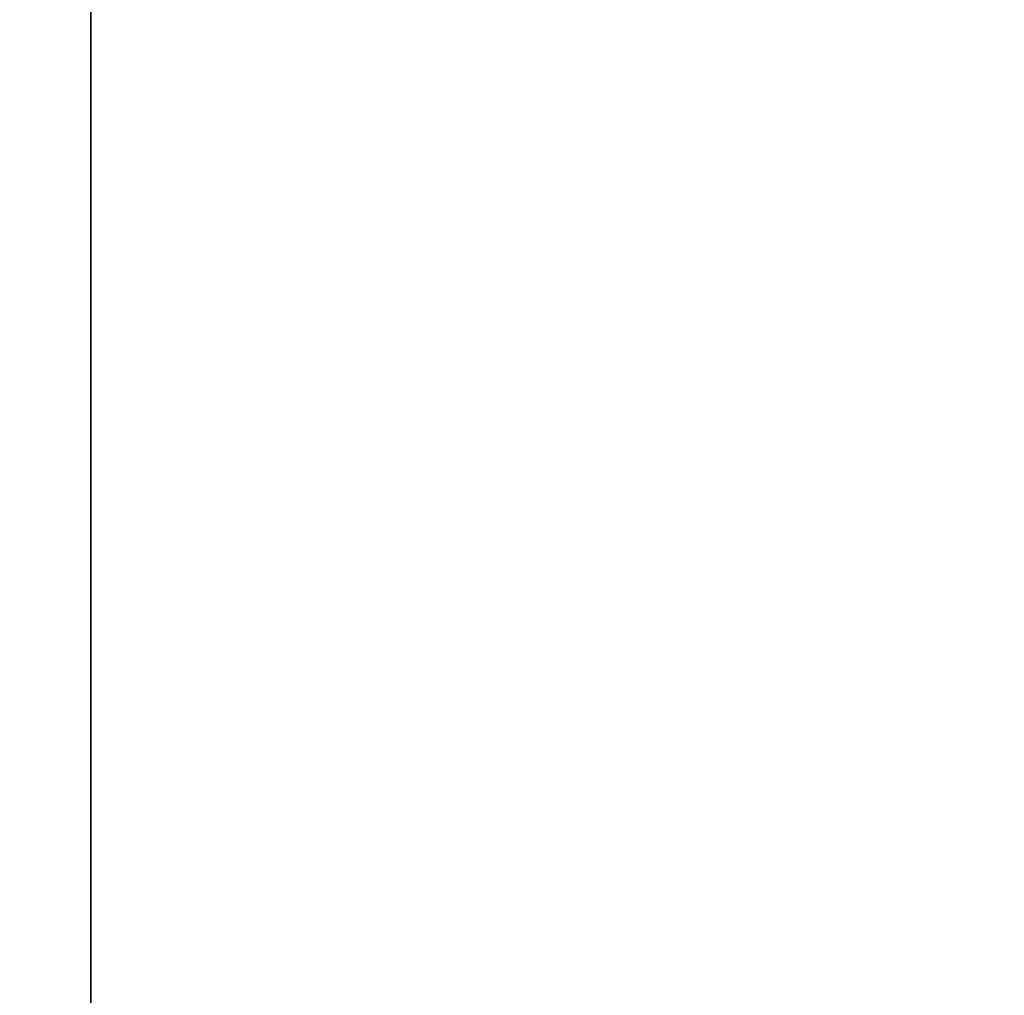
# Model space of a CAD drawing. Header units: millimetres. Extents: x 0 to 54, y -56 to 65.
# Tile 231 of 256: x 13.769 to 13.951, y -41.873 to -41.693. Entities that reach past the tile are written whole.
import ezdxf

# ---------------------------------------------------------------- set-up
doc = ezdxf.new("R2010")
doc.units = ezdxf.units.MM
doc.header["$LTSCALE"] = 25.4
doc.layers.get('0').update_dxf_attribs({"true_color": 0xff5454})

# ---------------------------------------------------------------- blocks, each defined once
blk = doc.blocks.new('SPIKE-LED-M-9100.STL')
at = {"color": 250, "true_color": 0x262626}
mesh = blk.add_polyface(dxfattribs=at)
corners = [(32.54863, -41.51097, 74.40778), (22.79411, -41.51097, 74.40778), (27.67137, -41.83937, 74.05719), (37.23846, -40.5384, 75.44605), (18.10429, -40.5384, 75.44605), (41.56063, -38.95903, 77.13213), (27.67137, -39.44664, 76.61157), (32.29324, -39.10301, 76.97843), (36.69899, -38.08817, 78.06183), (45.34904, -36.83356, 79.40121), (40.68262, -36.44959, 79.81113), (48.45811, -34.24368, 82.16608), (44.05786, -34.26387, 82.14452), (46.66688, -31.63323, 84.9529), (50.76836, -31.28889, 85.3205), (48.3877, -28.68067, 88.10495), (52.191, -28.08276, 88.74326), (49.13984, -25.54424, 91.45329), (52.67137, -24.74849, 92.3028), (48.88814, -22.3706, 94.84135), (52.191, -21.41423, 95.86234), (47.64437, -19.30815, 98.11072), (50.76836, -18.2081, 99.28509), (45.46668, -16.50008, 101.10851), (48.45811, -15.25331, 102.43951), (42.45691, -14.0777, 103.69455), (45.34904, -12.66342, 105.20438), (38.75578, -12.15428, 105.74792), (41.56063, -10.53795, 107.47346), (34.53635, -10.81974, 107.17263), (29.99593, -10.1365, 107.90203), (37.23846, -8.95858, 109.15953), (25.34681, -10.1365, 107.90203), (13.78211, -38.95903, 77.13213), (23.04951, -39.10301, 76.97843), (18.64375, -38.08817, 78.06183), (9.9937, -36.83356, 79.40121), (14.66012, -36.44959, 79.81113), (6.88463, -34.24368, 82.16608), (11.28489, -34.26387, 82.14452), (8.67586, -31.63323, 84.9529), (4.57438, -31.28889, 85.3205), (6.95505, -28.68067, 88.10495), (3.15174, -28.08276, 88.74326), (6.2029, -25.54424, 91.45329), (2.67137, -24.74849, 92.3028), (6.4546, -22.3706, 94.84135), (3.15174, -21.41423, 95.86234), (7.69837, -19.30815, 98.11072), (4.57438, -18.2081, 99.28509), (9.87606, -16.50008, 101.10851), (6.88463, -15.25331, 102.43951), (12.88583, -14.0777, 103.69455), (9.9937, -12.66342, 105.20438), (16.58696, -12.15428, 105.74792), (13.78211, -10.53795, 107.47346), (20.80639, -10.81974, 107.17263), (18.10429, -8.95858, 109.15953), (32.54863, -7.98602, 110.19781), (22.79411, -7.98602, 110.19781), (27.67137, -7.65762, 110.5484)]
mesh.append_faces([[corners[k] for k in face] for face in [(0, 1, 2), (59, 58, 60)]], dxfattribs={"vtx0": -1, "color": 250})
mesh.append_faces([[corners[k] for k in face] for face in [(1, 3, 4), (6, 5, 7), (7, 5, 8), (8, 9, 10), (10, 11, 12), (12, 11, 13), (13, 14, 15), (15, 16, 17), (17, 18, 19), (19, 20, 21), (21, 22, 23), (23, 24, 25), (25, 26, 27), (27, 28, 29), (29, 28, 30), (30, 31, 32), (33, 35, 36), (36, 37, 38), (38, 40, 41), (41, 42, 43), (43, 44, 45), (45, 46, 47), (47, 48, 49), (49, 50, 51), (51, 52, 53), (53, 54, 55), (55, 32, 57), (57, 58, 59)]], dxfattribs={"vtx0": -1, "vtx1": -1, "color": 250})
mesh.append_faces([[corners[k] for k in face] for face in [(4, 5, 6), (57, 32, 31)]], dxfattribs={"vtx0": -1, "vtx1": -1, "vtx2": -1, "color": 250})
mesh.append_faces([[corners[k] for k in face] for face in [(1, 0, 3), (4, 3, 5), (8, 5, 9), (10, 9, 11), (13, 11, 14), (15, 14, 16), (17, 16, 18), (19, 18, 20), (21, 20, 22), (23, 22, 24), (25, 24, 26), (27, 26, 28), (30, 28, 31), (6, 33, 4), (33, 6, 34), (33, 34, 35), (36, 35, 37), (38, 37, 39), (38, 39, 40), (41, 40, 42), (43, 42, 44), (45, 44, 46), (47, 46, 48), (49, 48, 50), (51, 50, 52), (53, 52, 54), (55, 54, 56), (55, 56, 32), (57, 31, 58)]], dxfattribs={"vtx0": -1, "vtx2": -1, "color": 250})
mesh = blk.add_polyface(dxfattribs=at)
corners = [(9.9937, -50.70023, 92.39027), (13.78211, -41.14851, 79.18304), (13.78211, -52.8257, 90.12119), (9.9937, -39.02304, 81.45211)]
mesh.append_faces([[corners[k] for k in face] for face in [(0, 1, 2), (1, 0, 3)]], dxfattribs={"vtx0": -1, "color": 250})
mesh = blk.add_polyface(dxfattribs=at)
corners = [(18.10429, -42.72787, 77.49696), (13.78211, -52.8257, 90.12119), (13.78211, -41.14851, 79.18304), (18.10429, -54.40506, 88.43512)]
mesh.append_faces([[corners[k] for k in face] for face in [(0, 1, 2), (1, 0, 3)]], dxfattribs={"vtx0": -1, "color": 250})

msp = doc.modelspace()

# ---------------------------------------------------------------- block references
at = {"color": 0}
msp.add_blockref('SPIKE-LED-M-9100.STL', (0, 0), dxfattribs=at)

doc.saveas('drawing.dxf')
